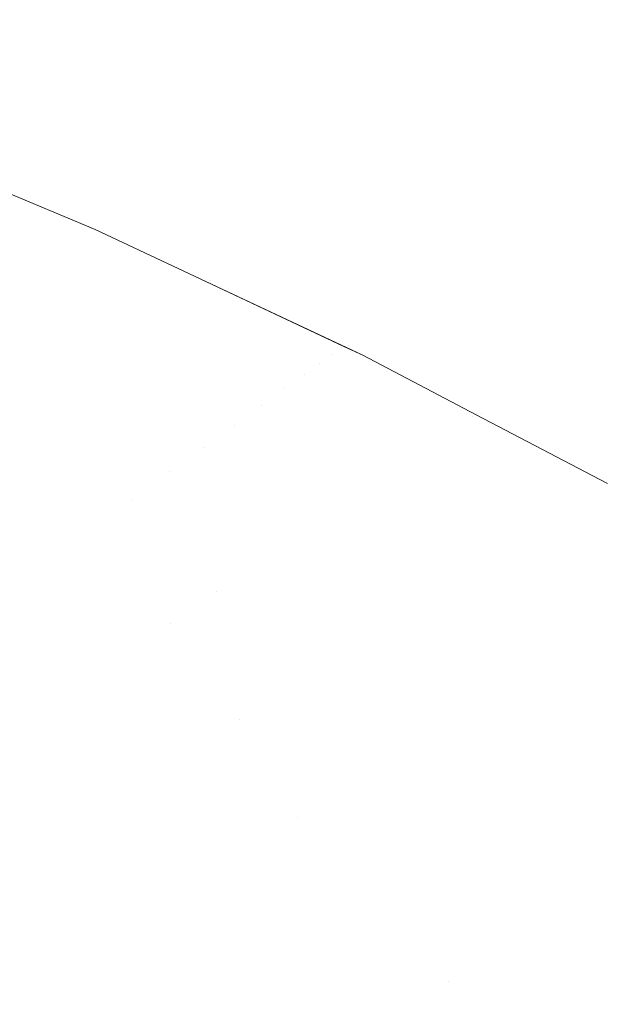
# Model space of a CAD drawing. Header units: centimetres. Extents: x -44.1 to 45.2, y 4.2 to 6.
# Tile 197 of 256: x -14.1659 to -14.1504, y 5.9599 to 5.986. Entities that reach past the tile are written whole.
import ezdxf

# ---------------------------------------------------------------- set-up
doc = ezdxf.new("R2010")
doc.units = ezdxf.units.CM
doc.header["$LTSCALE"] = 2.54
doc.layers.add('Lucido design-1', color=7, linetype='Continuous')

# ---------------------------------------------------------------- blocks, each defined once
blk = doc.blocks.new('Gruppo-4-1')
at = {"color": 7, "linetype": 'Continuous', "lineweight": 9}
for points, invisible_edges in [([(45.04592, 5.985531, -2276.270055), (45.04592, 5.986815, -2276.27217), (-43.918995, 5.986815, -2276.27217), (-43.918995, 5.985531, -2276.270055)], 10), ([(-14.171111, 5.987031, -2276.680697), (-14.168874, 5.987031, -2276.676297), (-14.16488, 5.985551, -2276.677061), (-14.16708, 5.985551, -2276.681387)], 15), ([(-14.162472, 5.985551, -2276.672797), (-14.16488, 5.985551, -2276.677061), (-14.168874, 5.987031, -2276.676297), (-14.166424, 5.987031, -2276.671961)], 15), ([(-14.166424, 5.987031, -2276.671961), (-14.163769, 5.987031, -2276.667694), (-14.159861, 5.985551, -2276.668601), (-14.162472, 5.985551, -2276.672797)], 15), ([(-14.157055, 5.985551, -2276.664477), (-14.159861, 5.985551, -2276.668601), (-14.163769, 5.987031, -2276.667694), (-14.160916, 5.987031, -2276.6635)], 15), ([(-14.160916, 5.987031, -2276.6635), (-14.157872, 5.987031, -2276.659385), (-14.154061, 5.985551, -2276.66043), (-14.157055, 5.985551, -2276.664477)], 15), ([(-14.150888, 5.985551, -2276.656464), (-14.154061, 5.985551, -2276.66043), (-14.157872, 5.987031, -2276.659385), (-14.154645, 5.987031, -2276.655352)], 15), ([(-14.154645, 5.987031, -2276.655352), (-14.151242, 5.987031, -2276.651405), (-14.147542, 5.985551, -2276.652583), (-14.150888, 5.985551, -2276.656464)], 15), ([(-14.144032, 5.985551, -2276.64879), (-14.147542, 5.985551, -2276.652583), (-14.151242, 5.987031, -2276.651405), (-14.147673, 5.987031, -2276.647548)], 15), ([(-43.918995, 5.985531, -2276.270055), (-43.918995, 5.984551, -2276.26844), (45.04592, 5.984551, -2276.26844), (45.04592, 5.985531, -2276.270055)], 10), ([(-14.170832, 5.985551, -2276.690205), (-14.169066, 5.985551, -2276.68577), (-14.165105, 5.984013, -2276.686371), (-14.166842, 5.984013, -2276.690732)], 15), ([(-14.163152, 5.984013, -2276.68206), (-14.165105, 5.984013, -2276.686371), (-14.169066, 5.985551, -2276.68577), (-14.16708, 5.985551, -2276.681387)], 15), ([(-14.16708, 5.985551, -2276.681387), (-14.16488, 5.985551, -2276.677061), (-14.160988, 5.984013, -2276.677805), (-14.163152, 5.984013, -2276.68206)], 15), ([(-14.158619, 5.984013, -2276.673611), (-14.160988, 5.984013, -2276.677805), (-14.16488, 5.985551, -2276.677061), (-14.162472, 5.985551, -2276.672797)], 15), ([(-14.162472, 5.985551, -2276.672797), (-14.159861, 5.985551, -2276.668601), (-14.156052, 5.984013, -2276.669484), (-14.158619, 5.984013, -2276.673611)], 15), ([(-14.153292, 5.984013, -2276.665428), (-14.156052, 5.984013, -2276.669484), (-14.159861, 5.985551, -2276.668601), (-14.157055, 5.985551, -2276.664477)], 15), ([(-14.157055, 5.985551, -2276.664477), (-14.154061, 5.985551, -2276.66043), (-14.150348, 5.984013, -2276.661448), (-14.153292, 5.984013, -2276.665428)], 15), ([(-14.147227, 5.984013, -2276.657548), (-14.150348, 5.984013, -2276.661448), (-14.154061, 5.985551, -2276.66043), (-14.150888, 5.985551, -2276.656464)], 15), ([(-14.150888, 5.985551, -2276.656464), (-14.147542, 5.985551, -2276.652583), (-14.143936, 5.984013, -2276.65373), (-14.147227, 5.984013, -2276.657548)], 15), ([(45.04592, 5.983999, -2276.267613), (45.04592, 5.984551, -2276.26844), (-43.918995, 5.984551, -2276.26844), (-43.918995, 5.983999, -2276.267613)], 10), ([(-43.918995, 5.983999, -2276.267613), (-43.918995, 5.982127, -2276.264812), (45.04592, 5.982127, -2276.264812), (45.04592, 5.983999, -2276.267613)], 10), ([(-14.165718, 5.982418, -2276.699952), (-14.16676, 5.982418, -2276.704357), (-14.170706, 5.984013, -2276.704061), (-14.169646, 5.984013, -2276.699584)], 15), ([(-14.169646, 5.984013, -2276.699584), (-14.168357, 5.984013, -2276.695139), (-14.164449, 5.982418, -2276.69558), (-14.165718, 5.982418, -2276.699952)], 15), ([(-14.162959, 5.982418, -2276.691245), (-14.164449, 5.982418, -2276.69558), (-14.168357, 5.984013, -2276.695139), (-14.166842, 5.984013, -2276.690732)], 15), ([(-14.166842, 5.984013, -2276.690732), (-14.165105, 5.984013, -2276.686371), (-14.161251, 5.982418, -2276.686955), (-14.162959, 5.982418, -2276.691245)], 15), ([(-14.15933, 5.982418, -2276.682714), (-14.161251, 5.982418, -2276.686955), (-14.165105, 5.984013, -2276.686371), (-14.163152, 5.984013, -2276.68206)], 15), ([(-14.163152, 5.984013, -2276.68206), (-14.160988, 5.984013, -2276.677805), (-14.157201, 5.982418, -2276.678529), (-14.15933, 5.982418, -2276.682714)], 15), ([(-14.154871, 5.982418, -2276.674404), (-14.157201, 5.982418, -2276.678529), (-14.160988, 5.984013, -2276.677805), (-14.158619, 5.984013, -2276.673611)], 15), ([(-14.158619, 5.984013, -2276.673611), (-14.156052, 5.984013, -2276.669484), (-14.152345, 5.982418, -2276.670344), (-14.154871, 5.982418, -2276.674404)], 15), ([(-14.149631, 5.982418, -2276.666355), (-14.152345, 5.982418, -2276.670344), (-14.156052, 5.984013, -2276.669484), (-14.153292, 5.984013, -2276.665428)], 15), ([(-14.153292, 5.984013, -2276.665428), (-14.150348, 5.984013, -2276.661448), (-14.146734, 5.982418, -2276.662439), (-14.149631, 5.982418, -2276.666355)], 15), ([(-14.164809, 5.980733, -2276.925294), (-14.168672, 5.982378, -2276.925294), (-14.168642, 5.98238, -2276.92217)], 11), ([(-14.168642, 5.98238, -2276.72217), (-14.168509, 5.982418, -2276.7177), (-14.164646, 5.980772, -2276.717772)], 11), ([(-14.168642, 5.98238, -2276.72217), (-14.163944, 5.980411, -2276.72217), (-14.163944, 5.980411, -2276.92217), (-14.168642, 5.98238, -2276.92217)], 10), ([(-14.164646, 5.980772, -2276.717772), (-14.163944, 5.980411, -2276.72217), (-14.168642, 5.98238, -2276.72217)], 9), ([(-14.168642, 5.98238, -2276.92217), (-14.163944, 5.980411, -2276.92217), (-14.164809, 5.980733, -2276.925294)], 10), ([(-14.164646, 5.980772, -2276.717772), (-14.168509, 5.982418, -2276.7177), (-14.168158, 5.982418, -2276.713237), (-14.164301, 5.980772, -2276.713381)], 15), ([(-14.163727, 5.980772, -2276.709003), (-14.164301, 5.980772, -2276.713381), (-14.168158, 5.982418, -2276.713237), (-14.167575, 5.982418, -2276.708787)], 15), ([(-14.167575, 5.982418, -2276.708787), (-14.16676, 5.982418, -2276.704357), (-14.162926, 5.980772, -2276.704644), (-14.163727, 5.980772, -2276.709003)], 15), ([(-14.1619, 5.980772, -2276.700311), (-14.162926, 5.980772, -2276.704644), (-14.16676, 5.982418, -2276.704357), (-14.165718, 5.982418, -2276.699952)], 15), ([(-14.165718, 5.982418, -2276.699952), (-14.164449, 5.982418, -2276.69558), (-14.160652, 5.980772, -2276.696009), (-14.1619, 5.980772, -2276.700311)], 15), ([(-14.159185, 5.980772, -2276.691744), (-14.160652, 5.980772, -2276.696009), (-14.164449, 5.982418, -2276.69558), (-14.162959, 5.982418, -2276.691245)], 15), ([(-14.162959, 5.982418, -2276.691245), (-14.161251, 5.982418, -2276.686955), (-14.157505, 5.980772, -2276.687523), (-14.159185, 5.980772, -2276.691744)], 15), ([(-14.155615, 5.980772, -2276.683351), (-14.157505, 5.980772, -2276.687523), (-14.161251, 5.982418, -2276.686955), (-14.15933, 5.982418, -2276.682714)], 15), ([(-14.15933, 5.982418, -2276.682714), (-14.157201, 5.982418, -2276.678529), (-14.153521, 5.980772, -2276.679233), (-14.155615, 5.980772, -2276.683351)], 15), ([(-14.151228, 5.980772, -2276.675174), (-14.153521, 5.980772, -2276.679233), (-14.157201, 5.982418, -2276.678529), (-14.154871, 5.982418, -2276.674404)], 15), ([(-14.154871, 5.982418, -2276.674404), (-14.152345, 5.982418, -2276.670344), (-14.148743, 5.980772, -2276.67118), (-14.151228, 5.980772, -2276.675174)], 15), ([(-14.146072, 5.980772, -2276.667255), (-14.148743, 5.980772, -2276.67118), (-14.152345, 5.982418, -2276.670344), (-14.149631, 5.982418, -2276.666355)], 15), ([(45.04592, 5.982127, -2276.264812), (-43.918995, 5.982127, -2276.264812), (-43.918995, 5.979547, -2276.261294), (45.04592, 5.979547, -2276.261294)], 5), ([(-14.165196, 5.980419, -2276.931524), (-14.169044, 5.982058, -2276.931524), (-14.168812, 5.982258, -2276.928414), (-14.164955, 5.980615, -2276.928414)], 15), ([(-14.164955, 5.980615, -2276.928414), (-14.168812, 5.982258, -2276.928414), (-14.168672, 5.982378, -2276.925294), (-14.164809, 5.980733, -2276.925294)], 15), ([(-14.165533, 5.980145, -2276.934621), (-14.169368, 5.981779, -2276.934621), (-14.169044, 5.982058, -2276.931524), (-14.165196, 5.980419, -2276.931524)], 15), ([(-14.165965, 5.979794, -2276.9377), (-14.169783, 5.981421, -2276.9377), (-14.169368, 5.981779, -2276.934621), (-14.165533, 5.980145, -2276.934621)], 15), ([(-14.164955, 5.980615, -2276.928414), (-14.161211, 5.978923, -2276.928414), (-14.161462, 5.978731, -2276.931524), (-14.165196, 5.980419, -2276.931524)], 15), ([(-14.164809, 5.980733, -2276.925294), (-14.161061, 5.979038, -2276.925294), (-14.161211, 5.978923, -2276.928414), (-14.164955, 5.980615, -2276.928414)], 15), ([(-14.161061, 5.979038, -2276.925294), (-14.164809, 5.980733, -2276.925294), (-14.163944, 5.980411, -2276.92217)], 11), ([(-14.164301, 5.980772, -2276.713381), (-14.160558, 5.979077, -2276.713521), (-14.160897, 5.979077, -2276.717842), (-14.164646, 5.980772, -2276.717772)], 15), ([(-14.163944, 5.980411, -2276.72217), (-14.164646, 5.980772, -2276.717772), (-14.160897, 5.979077, -2276.717842)], 11), ([(-14.159993, 5.979077, -2276.709213), (-14.160558, 5.979077, -2276.713521), (-14.164301, 5.980772, -2276.713381), (-14.163727, 5.980772, -2276.709003)], 15), ([(-14.163727, 5.980772, -2276.709003), (-14.162926, 5.980772, -2276.704644), (-14.159204, 5.979077, -2276.704923), (-14.159993, 5.979077, -2276.709213)], 15), ([(-14.158195, 5.979077, -2276.700658), (-14.159204, 5.979077, -2276.704923), (-14.162926, 5.980772, -2276.704644), (-14.1619, 5.980772, -2276.700311)], 15), ([(-14.1619, 5.980772, -2276.700311), (-14.160652, 5.980772, -2276.696009), (-14.156967, 5.979077, -2276.696425), (-14.158195, 5.979077, -2276.700658)], 15), ([(-14.155524, 5.979077, -2276.692228), (-14.156967, 5.979077, -2276.696425), (-14.160652, 5.980772, -2276.696009), (-14.159185, 5.980772, -2276.691744)], 15), ([(-14.159185, 5.980772, -2276.691744), (-14.157505, 5.980772, -2276.687523), (-14.15387, 5.979077, -2276.688074), (-14.155524, 5.979077, -2276.692228)], 15), ([(-14.15201, 5.979077, -2276.683968), (-14.15387, 5.979077, -2276.688074), (-14.157505, 5.980772, -2276.687523), (-14.155615, 5.980772, -2276.683351)], 15), ([(-14.155615, 5.980772, -2276.683351), (-14.153521, 5.980772, -2276.679233), (-14.149949, 5.979077, -2276.679916), (-14.15201, 5.979077, -2276.683968)], 15), ([(-14.147693, 5.979077, -2276.675922), (-14.149949, 5.979077, -2276.679916), (-14.153521, 5.980772, -2276.679233), (-14.151228, 5.980772, -2276.675174)], 15), ([(-14.151228, 5.980772, -2276.675174), (-14.148743, 5.980772, -2276.67118), (-14.145247, 5.979077, -2276.671991), (-14.147693, 5.979077, -2276.675922)], 15), ([(-14.165196, 5.980419, -2276.931524), (-14.161462, 5.978731, -2276.931524), (-14.161812, 5.978463, -2276.934621), (-14.165533, 5.980145, -2276.934621)], 15), ([(-14.157381, 5.977326, -2276.92217), (-14.163944, 5.980411, -2276.72217), (-14.161028, 5.97904, -2276.72217)], 9), ([(-14.157381, 5.977326, -2276.92217), (-14.161028, 5.97904, -2276.92217), (-14.163944, 5.980411, -2276.92217), (-14.163944, 5.980411, -2276.72217)], 12), ([(-14.160897, 5.979077, -2276.717842), (-14.161028, 5.97904, -2276.72217), (-14.163944, 5.980411, -2276.72217)], 9), ([(-14.163944, 5.980411, -2276.92217), (-14.161028, 5.97904, -2276.92217), (-14.161061, 5.979038, -2276.925294)], 10), ([(-14.165533, 5.980145, -2276.934621), (-14.161812, 5.978463, -2276.934621), (-14.16226, 5.97812, -2276.9377), (-14.165965, 5.979794, -2276.9377)], 15), ([(-14.165965, 5.979794, -2276.9377), (-14.16226, 5.97812, -2276.9377), (-14.162805, 5.977702, -2276.940757), (-14.166491, 5.979368, -2276.940757)], 15), ([(45.04592, 5.979547, -2276.261294), (-43.918995, 5.979547, -2276.261294), (-43.918995, 5.976816, -2276.257891), (45.04592, 5.976816, -2276.257891)], 5), ([(-14.166491, 5.979368, -2276.940757), (-14.162805, 5.977702, -2276.940757), (-14.163446, 5.977212, -2276.943786), (-14.167108, 5.978867, -2276.943786)], 15), ([(-14.157584, 5.977186, -2276.928414), (-14.161211, 5.978923, -2276.928414), (-14.161061, 5.979038, -2276.925294), (-14.157428, 5.977299, -2276.925294)], 15), ([(-14.157428, 5.977299, -2276.925294), (-14.161061, 5.979038, -2276.925294), (-14.161028, 5.97904, -2276.92217)], 11), ([(-14.161028, 5.97904, -2276.72217), (-14.160897, 5.979077, -2276.717842), (-14.157264, 5.977336, -2276.71791)], 11), ([(-14.161028, 5.97904, -2276.72217), (-14.156878, 5.97709, -2276.72217), (-14.156878, 5.97709, -2276.92217), (-14.157381, 5.977326, -2276.92217)], 10), ([(-14.157264, 5.977336, -2276.71791), (-14.156878, 5.97709, -2276.72217), (-14.161028, 5.97904, -2276.72217)], 9), ([(-14.161028, 5.97904, -2276.92217), (-14.157381, 5.977326, -2276.92217), (-14.157428, 5.977299, -2276.925294)], 10), ([(-14.160897, 5.979077, -2276.717842), (-14.160558, 5.979077, -2276.713521), (-14.15693, 5.977336, -2276.713657), (-14.157264, 5.977336, -2276.71791)], 15), ([(-14.156374, 5.977336, -2276.709416), (-14.15693, 5.977336, -2276.713657), (-14.160558, 5.979077, -2276.713521), (-14.159993, 5.979077, -2276.709213)], 15), ([(-14.159993, 5.979077, -2276.709213), (-14.159204, 5.979077, -2276.704923), (-14.155598, 5.977336, -2276.705193), (-14.156374, 5.977336, -2276.709416)], 15), ([(-14.154604, 5.977336, -2276.700995), (-14.155598, 5.977336, -2276.705193), (-14.159204, 5.979077, -2276.704923), (-14.158195, 5.979077, -2276.700658)], 15), ([(-14.158195, 5.979077, -2276.700658), (-14.156967, 5.979077, -2276.696425), (-14.153395, 5.977336, -2276.696828), (-14.154604, 5.977336, -2276.700995)], 15), ([(-14.151975, 5.977336, -2276.692697), (-14.153395, 5.977336, -2276.696828), (-14.156967, 5.979077, -2276.696425), (-14.155524, 5.979077, -2276.692228)], 15), ([(-14.155524, 5.979077, -2276.692228), (-14.15387, 5.979077, -2276.688074), (-14.150347, 5.977336, -2276.688608), (-14.151975, 5.977336, -2276.692697)], 15), ([(-14.148516, 5.977336, -2276.684566), (-14.150347, 5.977336, -2276.688608), (-14.15387, 5.979077, -2276.688074), (-14.15201, 5.979077, -2276.683968)], 15), ([(-14.15201, 5.979077, -2276.683968), (-14.149949, 5.979077, -2276.679916), (-14.146488, 5.977336, -2276.680577), (-14.148516, 5.977336, -2276.684566)], 15), ([(-14.167108, 5.978867, -2276.943786), (-14.163446, 5.977212, -2276.943786), (-14.16418, 5.97665, -2276.946785), (-14.167815, 5.978293, -2276.946785)], 15), ([(-14.157701, 5.977101, -2276.929971), (-14.157844, 5.976998, -2276.931524), (-14.161462, 5.978731, -2276.931524), (-14.161211, 5.978923, -2276.928414)], 15), ([(-14.161211, 5.978923, -2276.928414), (-14.157584, 5.977186, -2276.928414), (-14.157701, 5.977101, -2276.929971)], 11), ([(-14.158012, 5.976876, -2276.933075), (-14.158206, 5.976736, -2276.934621), (-14.161812, 5.978463, -2276.934621), (-14.161462, 5.978731, -2276.931524)], 15), ([(-14.161462, 5.978731, -2276.931524), (-14.157844, 5.976998, -2276.931524), (-14.158012, 5.976876, -2276.933075)], 11), ([(-14.167815, 5.978293, -2276.946785), (-14.16418, 5.97665, -2276.946785), (-14.165006, 5.976018, -2276.94975), (-14.168611, 5.977647, -2276.94975)], 15), ([(-14.158425, 5.976577, -2276.936163), (-14.15867, 5.976401, -2276.9377), (-14.16226, 5.97812, -2276.9377), (-14.161812, 5.978463, -2276.934621)], 15), ([(-14.161812, 5.978463, -2276.934621), (-14.158206, 5.976736, -2276.934621), (-14.158425, 5.976577, -2276.936163)], 11), ([(-14.15894, 5.976206, -2276.939231), (-14.159234, 5.975992, -2276.940757), (-14.162805, 5.977702, -2276.940757), (-14.16226, 5.97812, -2276.9377)], 15), ([(-14.16226, 5.97812, -2276.9377), (-14.15867, 5.976401, -2276.9377), (-14.15894, 5.976206, -2276.939231)], 11), ([(-14.159554, 5.975762, -2276.942275), (-14.159897, 5.975513, -2276.943786), (-14.163446, 5.977212, -2276.943786), (-14.162805, 5.977702, -2276.940757)], 15), ([(-14.162805, 5.977702, -2276.940757), (-14.159234, 5.975992, -2276.940757), (-14.159554, 5.975762, -2276.942275)], 11), ([(-14.168611, 5.977647, -2276.94975), (-14.165006, 5.976018, -2276.94975), (-14.165921, 5.975318, -2276.952675), (-14.169492, 5.976932, -2276.952675)], 15), ([(-14.160265, 5.975247, -2276.94529), (-14.160657, 5.974963, -2276.946785), (-14.16418, 5.97665, -2276.946785), (-14.163446, 5.977212, -2276.943786)], 15), ([(-14.163446, 5.977212, -2276.943786), (-14.159897, 5.975513, -2276.943786), (-14.160265, 5.975247, -2276.94529)], 11), ([(-14.157701, 5.977101, -2276.929971), (-14.157584, 5.977186, -2276.928414), (-14.154074, 5.975407, -2276.928414), (-14.154194, 5.975325, -2276.929971)], 15), ([(-14.15398, 5.975472, -2276.926855), (-14.154074, 5.975407, -2276.928414), (-14.157584, 5.977186, -2276.928414), (-14.157428, 5.977299, -2276.925294)], 15), ([(-14.157428, 5.977299, -2276.925294), (-14.157381, 5.977326, -2276.92217), (-14.156878, 5.97709, -2276.92217)], 9), ([(-14.157428, 5.977299, -2276.925294), (-14.153912, 5.975518, -2276.925294), (-14.15398, 5.975472, -2276.926855)], 11), ([(-14.153872, 5.975545, -2276.923732), (-14.157428, 5.977299, -2276.925294), (-14.156878, 5.97709, -2276.92217)], 11), ([(-14.153872, 5.975545, -2276.923732), (-14.153912, 5.975518, -2276.925294), (-14.157428, 5.977299, -2276.925294)], 11), ([(-14.157264, 5.977336, -2276.71791), (-14.15693, 5.977336, -2276.713657), (-14.15342, 5.975554, -2276.713788), (-14.153749, 5.975554, -2276.717976)], 15), ([(-14.156878, 5.97709, -2276.72217), (-14.157264, 5.977336, -2276.71791), (-14.153749, 5.975554, -2276.717976)], 11), ([(-14.152872, 5.975554, -2276.709612), (-14.15342, 5.975554, -2276.713788), (-14.15693, 5.977336, -2276.713657), (-14.156374, 5.977336, -2276.709416)], 15), ([(-14.156374, 5.977336, -2276.709416), (-14.155598, 5.977336, -2276.705193), (-14.152108, 5.975554, -2276.705454), (-14.152872, 5.975554, -2276.709612)], 15), ([(-14.15113, 5.975554, -2276.701321), (-14.152108, 5.975554, -2276.705454), (-14.155598, 5.977336, -2276.705193), (-14.154604, 5.977336, -2276.700995)], 15), ([(-14.154604, 5.977336, -2276.700995), (-14.153395, 5.977336, -2276.696828), (-14.149939, 5.975554, -2276.697218), (-14.15113, 5.975554, -2276.701321)], 15), ([(-14.148541, 5.975554, -2276.693151), (-14.149939, 5.975554, -2276.697218), (-14.153395, 5.977336, -2276.696828), (-14.151975, 5.977336, -2276.692697)], 15), ([(-14.151975, 5.977336, -2276.692697), (-14.150347, 5.977336, -2276.688608), (-14.146938, 5.975554, -2276.689125), (-14.148541, 5.975554, -2276.693151)], 15), ([(-14.169492, 5.976932, -2276.952675), (-14.165921, 5.975318, -2276.952675), (-14.166922, 5.974551, -2276.955559), (-14.170457, 5.976149, -2276.955559)], 15), ([(-14.158012, 5.976876, -2276.933075), (-14.157844, 5.976998, -2276.931524), (-14.154342, 5.975224, -2276.931524), (-14.154516, 5.975105, -2276.933075)], 15), ([(-14.154194, 5.975325, -2276.929971), (-14.154342, 5.975224, -2276.931524), (-14.157844, 5.976998, -2276.931524), (-14.157701, 5.977101, -2276.929971)], 15), ([(-14.153876, 5.97552, -2276.92217), (-14.156878, 5.97709, -2276.92217), (-14.156878, 5.97709, -2276.72217), (-14.153876, 5.97552, -2276.72217)], 10), ([(-14.153749, 5.975554, -2276.717976), (-14.153876, 5.97552, -2276.72217), (-14.156878, 5.97709, -2276.72217)], 9), ([(-14.156878, 5.97709, -2276.92217), (-14.153876, 5.97552, -2276.92217), (-14.153872, 5.975545, -2276.923732)], 10), ([(45.04592, 5.976816, -2276.257891), (-43.918995, 5.976816, -2276.257891), (-43.918995, 5.97394, -2276.254611), (45.04592, 5.97394, -2276.254611)], 5), ([(-14.158425, 5.976577, -2276.936163), (-14.158206, 5.976736, -2276.934621), (-14.154716, 5.974968, -2276.934621), (-14.154942, 5.974813, -2276.936163)], 15), ([(-14.154516, 5.975105, -2276.933075), (-14.154716, 5.974968, -2276.934621), (-14.158206, 5.976736, -2276.934621), (-14.158012, 5.976876, -2276.933075)], 15), ([(-14.161073, 5.974663, -2276.948272), (-14.161512, 5.974345, -2276.94975), (-14.165006, 5.976018, -2276.94975), (-14.16418, 5.97665, -2276.946785)], 15), ([(-14.16418, 5.97665, -2276.946785), (-14.160657, 5.974963, -2276.946785), (-14.161073, 5.974663, -2276.948272)], 11), ([(-14.15894, 5.976206, -2276.939231), (-14.15867, 5.976401, -2276.9377), (-14.155195, 5.97464, -2276.9377), (-14.155474, 5.97445, -2276.939231)], 15), ([(-14.154942, 5.974813, -2276.936163), (-14.155195, 5.97464, -2276.9377), (-14.15867, 5.976401, -2276.9377), (-14.158425, 5.976577, -2276.936163)], 15), ([(-14.155474, 5.97445, -2276.939231), (-14.155778, 5.974242, -2276.940757), (-14.159234, 5.975992, -2276.940757), (-14.15894, 5.976206, -2276.939231)], 15), ([(-14.161974, 5.974011, -2276.951217), (-14.162459, 5.97366, -2276.952675), (-14.165921, 5.975318, -2276.952675), (-14.165006, 5.976018, -2276.94975)], 15), ([(-14.165006, 5.976018, -2276.94975), (-14.161512, 5.974345, -2276.94975), (-14.161974, 5.974011, -2276.951217)], 11), ([(-14.159554, 5.975762, -2276.942275), (-14.159234, 5.975992, -2276.940757), (-14.155778, 5.974242, -2276.940757), (-14.156108, 5.974016, -2276.942275)], 15), ([(-14.156108, 5.974016, -2276.942275), (-14.156463, 5.973773, -2276.943786), (-14.159897, 5.975513, -2276.943786), (-14.159554, 5.975762, -2276.942275)], 15), ([(-14.160265, 5.975247, -2276.94529), (-14.159897, 5.975513, -2276.943786), (-14.156463, 5.973773, -2276.943786), (-14.156843, 5.973513, -2276.94529)], 15), ([(-14.154194, 5.975325, -2276.929971), (-14.154074, 5.975407, -2276.928414), (-14.150681, 5.973591, -2276.928414), (-14.150805, 5.973511, -2276.929971)], 15), ([(-14.150584, 5.973654, -2276.926855), (-14.150681, 5.973591, -2276.928414), (-14.154074, 5.975407, -2276.928414), (-14.15398, 5.975472, -2276.926855)], 15), ([(-14.15398, 5.975472, -2276.926855), (-14.153912, 5.975518, -2276.925294), (-14.150515, 5.973699, -2276.925294), (-14.150584, 5.973654, -2276.926855)], 15), ([(-14.150473, 5.973726, -2276.923732), (-14.150515, 5.973699, -2276.925294), (-14.153912, 5.975518, -2276.925294), (-14.153872, 5.975545, -2276.923732)], 15), ([(-14.150409, 5.973707, -2276.72217), (-14.153876, 5.97552, -2276.72217), (-14.153749, 5.975554, -2276.717976)], 10), ([(-14.150473, 5.973726, -2276.923732), (-14.153872, 5.975545, -2276.923732), (-14.153876, 5.97552, -2276.92217)], 11), ([(-14.153876, 5.97552, -2276.72217), (-14.150409, 5.973707, -2276.72217), (-14.150409, 5.973707, -2276.92217), (-14.153876, 5.97552, -2276.92217)], 10), ([(-14.153876, 5.97552, -2276.92217), (-14.150409, 5.973707, -2276.92217), (-14.150473, 5.973726, -2276.923732)], 10), ([(-14.153749, 5.975554, -2276.717976), (-14.150351, 5.973735, -2276.718039), (-14.150409, 5.973707, -2276.72217)], 11), ([(-14.153749, 5.975554, -2276.717976), (-14.15342, 5.975554, -2276.713788), (-14.150027, 5.973735, -2276.713914), (-14.150351, 5.973735, -2276.718039)], 15), ([(-14.149488, 5.973735, -2276.709802), (-14.150027, 5.973735, -2276.713914), (-14.15342, 5.975554, -2276.713788), (-14.152872, 5.975554, -2276.709612)], 15), ([(-14.152872, 5.975554, -2276.709612), (-14.152108, 5.975554, -2276.705454), (-14.148736, 5.973735, -2276.705707), (-14.149488, 5.973735, -2276.709802)], 15), ([(-14.147772, 5.973735, -2276.701636), (-14.148736, 5.973735, -2276.705707), (-14.152108, 5.975554, -2276.705454), (-14.15113, 5.975554, -2276.701321)], 15), ([(-14.15113, 5.975554, -2276.701321), (-14.149939, 5.975554, -2276.697218), (-14.146599, 5.973735, -2276.697595), (-14.147772, 5.973735, -2276.701636)], 15), ([(-14.162967, 5.973293, -2276.954122), (-14.163496, 5.97291, -2276.955559), (-14.166922, 5.974551, -2276.955559), (-14.165921, 5.975318, -2276.952675)], 15), ([(-14.165921, 5.975318, -2276.952675), (-14.162459, 5.97366, -2276.952675), (-14.162967, 5.973293, -2276.954122)], 11), ([(-14.156843, 5.973513, -2276.94529), (-14.157248, 5.973236, -2276.946785), (-14.160657, 5.974963, -2276.946785), (-14.160265, 5.975247, -2276.94529)], 15), ([(-14.151137, 5.973296, -2276.933075), (-14.151343, 5.973162, -2276.934621), (-14.154716, 5.974968, -2276.934621), (-14.154516, 5.975105, -2276.933075)], 15), ([(-14.154516, 5.975105, -2276.933075), (-14.154342, 5.975224, -2276.931524), (-14.150957, 5.973412, -2276.931524), (-14.151137, 5.973296, -2276.933075)], 15), ([(-14.150805, 5.973511, -2276.929971), (-14.150957, 5.973412, -2276.931524), (-14.154342, 5.975224, -2276.931524), (-14.154194, 5.975325, -2276.929971)], 15), ([(-14.161073, 5.974663, -2276.948272), (-14.160657, 5.974963, -2276.946785), (-14.157248, 5.973236, -2276.946785), (-14.157678, 5.972943, -2276.948272)], 15), ([(-14.154942, 5.974813, -2276.936163), (-14.154716, 5.974968, -2276.934621), (-14.151343, 5.973162, -2276.934621), (-14.151577, 5.973011, -2276.936163)], 15), ([(-14.157678, 5.972943, -2276.948272), (-14.158131, 5.972632, -2276.94975), (-14.161512, 5.974345, -2276.94975), (-14.161073, 5.974663, -2276.948272)], 15), ([(-14.155474, 5.97445, -2276.939231), (-14.155195, 5.97464, -2276.9377), (-14.151837, 5.972843, -2276.9377), (-14.152125, 5.972657, -2276.939231)], 15), ([(-14.151577, 5.973011, -2276.936163), (-14.151837, 5.972843, -2276.9377), (-14.155195, 5.97464, -2276.9377), (-14.154942, 5.974813, -2276.936163)], 15), ([(-14.16462, 5.972098, -2276.958396), (-14.168008, 5.97372, -2276.958396), (-14.166922, 5.974551, -2276.955559), (-14.163496, 5.97291, -2276.955559)], 15), ([(-14.161974, 5.974011, -2276.951217), (-14.161512, 5.974345, -2276.94975), (-14.158131, 5.972632, -2276.94975), (-14.158609, 5.972306, -2276.951217)], 15), ([(-14.152125, 5.972657, -2276.939231), (-14.152438, 5.972453, -2276.940757), (-14.155778, 5.974242, -2276.940757), (-14.155474, 5.97445, -2276.939231)], 15), ([(-14.156108, 5.974016, -2276.942275), (-14.155778, 5.974242, -2276.940757), (-14.152438, 5.972453, -2276.940757), (-14.152778, 5.972233, -2276.942275)], 15), ([(45.04592, 5.97394, -2276.254611), (-43.918995, 5.97394, -2276.254611), (-43.918995, 5.970923, -2276.251459), (45.04592, 5.970923, -2276.251459)], 5), ([(-14.158609, 5.972306, -2276.951217), (-14.15911, 5.971963, -2276.952675), (-14.162459, 5.97366, -2276.952675), (-14.161974, 5.974011, -2276.951217)], 15), ([(-14.152778, 5.972233, -2276.942275), (-14.153144, 5.971996, -2276.943786), (-14.156463, 5.973773, -2276.943786), (-14.156108, 5.974016, -2276.942275)], 15), ([(-14.165828, 5.971224, -2276.961185), (-14.169174, 5.972827, -2276.961185), (-14.168008, 5.97372, -2276.958396), (-14.16462, 5.972098, -2276.958396)], 15), ([(-14.162967, 5.973293, -2276.954122), (-14.162459, 5.97366, -2276.952675), (-14.15911, 5.971963, -2276.952675), (-14.159634, 5.971605, -2276.954122)], 15), ([(-14.156843, 5.973513, -2276.94529), (-14.156463, 5.973773, -2276.943786), (-14.153144, 5.971996, -2276.943786), (-14.153536, 5.971743, -2276.94529)], 15), ([(-14.150805, 5.973511, -2276.929971), (-14.150681, 5.973591, -2276.928414), (-14.147407, 5.97174, -2276.928414), (-14.147535, 5.971662, -2276.929971)], 15), ([(-14.147307, 5.971801, -2276.926855), (-14.147407, 5.97174, -2276.928414), (-14.150681, 5.973591, -2276.928414), (-14.150584, 5.973654, -2276.926855)], 15), ([(-14.150584, 5.973654, -2276.926855), (-14.150515, 5.973699, -2276.925294), (-14.147236, 5.971845, -2276.925294), (-14.147307, 5.971801, -2276.926855)], 15), ([(-14.147193, 5.971871, -2276.923732), (-14.147236, 5.971845, -2276.925294), (-14.150515, 5.973699, -2276.925294), (-14.150473, 5.973726, -2276.923732)], 15), ([(-14.147193, 5.971871, -2276.923732), (-14.150473, 5.973726, -2276.923732), (-14.150409, 5.973707, -2276.92217)], 11), ([(-14.159634, 5.971605, -2276.954122), (-14.160181, 5.971231, -2276.955559), (-14.163496, 5.97291, -2276.955559), (-14.162967, 5.973293, -2276.954122)], 15), ([(-14.153536, 5.971743, -2276.94529), (-14.153954, 5.971472, -2276.946785), (-14.157248, 5.973236, -2276.946785), (-14.156843, 5.973513, -2276.94529)], 15), ([(-14.147876, 5.971453, -2276.933075), (-14.148088, 5.971322, -2276.934621), (-14.151343, 5.973162, -2276.934621), (-14.151137, 5.973296, -2276.933075)], 15), ([(-14.151137, 5.973296, -2276.933075), (-14.150957, 5.973412, -2276.931524), (-14.147691, 5.971566, -2276.931524), (-14.147876, 5.971453, -2276.933075)], 15), ([(-14.147535, 5.971662, -2276.929971), (-14.147691, 5.971566, -2276.931524), (-14.150957, 5.973412, -2276.931524), (-14.150805, 5.973511, -2276.929971)], 15), ([(-14.157678, 5.972943, -2276.948272), (-14.157248, 5.973236, -2276.946785), (-14.153954, 5.971472, -2276.946785), (-14.154396, 5.971186, -2276.948272)], 15), ([(-14.151577, 5.973011, -2276.936163), (-14.151343, 5.973162, -2276.934621), (-14.148088, 5.971322, -2276.934621), (-14.148329, 5.971175, -2276.936163)], 15), ([(-14.167116, 5.970292, -2276.963922), (-14.170419, 5.971874, -2276.963922), (-14.169174, 5.972827, -2276.961185), (-14.165828, 5.971224, -2276.961185)], 15), ([(-14.16075, 5.970841, -2276.956983), (-14.161341, 5.970437, -2276.958396), (-14.16462, 5.972098, -2276.958396), (-14.163496, 5.97291, -2276.955559)], 15), ([(-14.163496, 5.97291, -2276.955559), (-14.160181, 5.971231, -2276.955559), (-14.16075, 5.970841, -2276.956983)], 11), ([(-14.154396, 5.971186, -2276.948272), (-14.154864, 5.970883, -2276.94975), (-14.158131, 5.972632, -2276.94975), (-14.157678, 5.972943, -2276.948272)], 15), ([(-14.152125, 5.972657, -2276.939231), (-14.151837, 5.972843, -2276.9377), (-14.148597, 5.971011, -2276.9377), (-14.148892, 5.970829, -2276.939231)], 15), ([(-14.148329, 5.971175, -2276.936163), (-14.148597, 5.971011, -2276.9377), (-14.151837, 5.972843, -2276.9377), (-14.151577, 5.973011, -2276.936163)], 15), ([(-14.158609, 5.972306, -2276.951217), (-14.158131, 5.972632, -2276.94975), (-14.154864, 5.970883, -2276.94975), (-14.155356, 5.970564, -2276.951217)], 15), ([(-14.148892, 5.970829, -2276.939231), (-14.149215, 5.970631, -2276.940757), (-14.152438, 5.972453, -2276.940757), (-14.152125, 5.972657, -2276.939231)], 15), ([(-14.155356, 5.970564, -2276.951217), (-14.155872, 5.97023, -2276.952675), (-14.15911, 5.971963, -2276.952675), (-14.158609, 5.972306, -2276.951217)], 15), ([(-14.152778, 5.972233, -2276.942275), (-14.152438, 5.972453, -2276.940757), (-14.149215, 5.970631, -2276.940757), (-14.149565, 5.970417, -2276.942275)], 15), ([(-14.161955, 5.970018, -2276.959797), (-14.162589, 5.969584, -2276.961185), (-14.165828, 5.971224, -2276.961185), (-14.16462, 5.972098, -2276.958396)], 15), ([(-14.16462, 5.972098, -2276.958396), (-14.161341, 5.970437, -2276.958396), (-14.161955, 5.970018, -2276.959797)], 11), ([(-14.153536, 5.971743, -2276.94529), (-14.153144, 5.971996, -2276.943786), (-14.149942, 5.970186, -2276.943786), (-14.150345, 5.969938, -2276.94529)], 15), ([(-14.149565, 5.970417, -2276.942275), (-14.149942, 5.970186, -2276.943786), (-14.153144, 5.971996, -2276.943786), (-14.152778, 5.972233, -2276.942275)], 15), ([(-14.159634, 5.971605, -2276.954122), (-14.15911, 5.971963, -2276.952675), (-14.155872, 5.97023, -2276.952675), (-14.156413, 5.96988, -2276.954122)], 15), ([(-14.150345, 5.969938, -2276.94529), (-14.150774, 5.969675, -2276.946785), (-14.153954, 5.971472, -2276.946785), (-14.153536, 5.971743, -2276.94529)], 15), ([(-14.156413, 5.96988, -2276.954122), (-14.156977, 5.969515, -2276.955559), (-14.160181, 5.971231, -2276.955559), (-14.159634, 5.971605, -2276.954122)], 15), ([(-14.154396, 5.971186, -2276.948272), (-14.153954, 5.971472, -2276.946785), (-14.150774, 5.969675, -2276.946785), (-14.15123, 5.969396, -2276.948272)], 15), ([(-14.165828, 5.971224, -2276.961185), (-14.162589, 5.969584, -2276.961185), (-14.16392, 5.968673, -2276.963922), (-14.167116, 5.970292, -2276.963922)], 15), ([(-14.16075, 5.970841, -2276.956983), (-14.160181, 5.971231, -2276.955559), (-14.156977, 5.969515, -2276.955559), (-14.157563, 5.969135, -2276.956983)], 15), ([(-14.15123, 5.969396, -2276.948272), (-14.151711, 5.969101, -2276.94975), (-14.154864, 5.970883, -2276.94975), (-14.154396, 5.971186, -2276.948272)], 15), ([(45.04592, 5.970923, -2276.251459), (-43.918995, 5.970923, -2276.251459), (-43.918995, 5.967771, -2276.248442), (45.04592, 5.967771, -2276.248442)], 5), ([(-14.157563, 5.969135, -2276.956983), (-14.158173, 5.968741, -2276.958396), (-14.161341, 5.970437, -2276.958396), (-14.16075, 5.970841, -2276.956983)], 15), ([(-14.155356, 5.970564, -2276.951217), (-14.154864, 5.970883, -2276.94975), (-14.151711, 5.969101, -2276.94975), (-14.152217, 5.96879, -2276.951217)], 15), ([(-14.161955, 5.970018, -2276.959797), (-14.161341, 5.970437, -2276.958396), (-14.158173, 5.968741, -2276.958396), (-14.158805, 5.968331, -2276.959797)], 15), ([(-14.152217, 5.96879, -2276.951217), (-14.152748, 5.968464, -2276.952675), (-14.155872, 5.97023, -2276.952675), (-14.155356, 5.970564, -2276.951217)], 15), ([(-14.167116, 5.970292, -2276.963922), (-14.16392, 5.968673, -2276.963922), (-14.165331, 5.967708, -2276.966604), (-14.168482, 5.969304, -2276.966604)], 15), ([(-14.156413, 5.96988, -2276.954122), (-14.155872, 5.97023, -2276.952675), (-14.152748, 5.968464, -2276.952675), (-14.153304, 5.968123, -2276.954122)], 15), ([(-14.158805, 5.968331, -2276.959797), (-14.159459, 5.967908, -2276.961185), (-14.162589, 5.969584, -2276.961185), (-14.161955, 5.970018, -2276.959797)], 15), ([(-14.147269, 5.968104, -2276.94529), (-14.14771, 5.967847, -2276.946785), (-14.150774, 5.969675, -2276.946785), (-14.150345, 5.969938, -2276.94529)], 15), ([(-14.153304, 5.968123, -2276.954122), (-14.153884, 5.967767, -2276.955559), (-14.156977, 5.969515, -2276.955559), (-14.156413, 5.96988, -2276.954122)], 15), ([(-14.15123, 5.969396, -2276.948272), (-14.150774, 5.969675, -2276.946785), (-14.14771, 5.967847, -2276.946785), (-14.148178, 5.967575, -2276.948272)], 15), ([(-14.160135, 5.967471, -2276.96256), (-14.160832, 5.96702, -2276.963922), (-14.16392, 5.968673, -2276.963922), (-14.162589, 5.969584, -2276.961185)], 15), ([(-14.162589, 5.969584, -2276.961185), (-14.159459, 5.967908, -2276.961185), (-14.160135, 5.967471, -2276.96256)], 11), ([(-14.157563, 5.969135, -2276.956983), (-14.156977, 5.969515, -2276.955559), (-14.153884, 5.967767, -2276.955559), (-14.154488, 5.967397, -2276.956983)], 15), ([(-14.148178, 5.967575, -2276.948272), (-14.148672, 5.967288, -2276.94975), (-14.151711, 5.969101, -2276.94975), (-14.15123, 5.969396, -2276.948272)], 15), ([(-14.168482, 5.969304, -2276.966604), (-14.165331, 5.967708, -2276.966604), (-14.166819, 5.966691, -2276.969229), (-14.169923, 5.968263, -2276.969229)], 15), ([(-14.154488, 5.967397, -2276.956983), (-14.155116, 5.967012, -2276.958396), (-14.158173, 5.968741, -2276.958396), (-14.157563, 5.969135, -2276.956983)], 15), ([(-14.152217, 5.96879, -2276.951217), (-14.151711, 5.969101, -2276.94975), (-14.148672, 5.967288, -2276.94975), (-14.149192, 5.966986, -2276.951217)], 15), ([(-14.162286, 5.966078, -2276.966604), (-14.165331, 5.967708, -2276.966604), (-14.16392, 5.968673, -2276.963922), (-14.160832, 5.96702, -2276.963922)], 15), ([(-14.158805, 5.968331, -2276.959797), (-14.158173, 5.968741, -2276.958396), (-14.155116, 5.967012, -2276.958396), (-14.155766, 5.966613, -2276.959797)], 15), ([(-14.149192, 5.966986, -2276.951217), (-14.149738, 5.966668, -2276.952675), (-14.152748, 5.968464, -2276.952675), (-14.152217, 5.96879, -2276.951217)], 15), ([(-14.153304, 5.968123, -2276.954122), (-14.152748, 5.968464, -2276.952675), (-14.149738, 5.966668, -2276.952675), (-14.150309, 5.966336, -2276.954122)], 15), ([(-14.155766, 5.966613, -2276.959797), (-14.156439, 5.9662, -2276.961185), (-14.159459, 5.967908, -2276.961185), (-14.158805, 5.968331, -2276.959797)], 15), ([(-14.150309, 5.966336, -2276.954122), (-14.150905, 5.96599, -2276.955559), (-14.153884, 5.967767, -2276.955559), (-14.153304, 5.968123, -2276.954122)], 15), ([(-14.160135, 5.967471, -2276.96256), (-14.159459, 5.967908, -2276.961185), (-14.156439, 5.9662, -2276.961185), (-14.157134, 5.965774, -2276.96256)], 15), ([(45.04592, 5.967771, -2276.248442), (-43.918995, 5.967771, -2276.248442), (-43.918995, 5.964491, -2276.245566), (45.04592, 5.964491, -2276.245566)], 5), ([(-14.16382, 5.965085, -2276.969229), (-14.166819, 5.966691, -2276.969229), (-14.165331, 5.967708, -2276.966604), (-14.162286, 5.966078, -2276.966604)], 15), ([(-14.154488, 5.967397, -2276.956983), (-14.153884, 5.967767, -2276.955559), (-14.150905, 5.96599, -2276.955559), (-14.151525, 5.965629, -2276.956983)], 15), ([(-14.157134, 5.965774, -2276.96256), (-14.157851, 5.965334, -2276.963922), (-14.160832, 5.96702, -2276.963922), (-14.160135, 5.967471, -2276.96256)], 15), ([(-14.151525, 5.965629, -2276.956983), (-14.152169, 5.965254, -2276.958396), (-14.155116, 5.967012, -2276.958396), (-14.154488, 5.967397, -2276.956983)], 15), ([(-14.158589, 5.964882, -2276.96527), (-14.159348, 5.964416, -2276.966604), (-14.162286, 5.966078, -2276.966604), (-14.160832, 5.96702, -2276.963922)], 15), ([(-14.160832, 5.96702, -2276.963922), (-14.157851, 5.965334, -2276.963922), (-14.158589, 5.964882, -2276.96527)], 11), ([(-14.155766, 5.966613, -2276.959797), (-14.155116, 5.967012, -2276.958396), (-14.152169, 5.965254, -2276.958396), (-14.152837, 5.964866, -2276.959797)], 15), ([(-14.165429, 5.964043, -2276.971794), (-14.16838, 5.965623, -2276.971794), (-14.166819, 5.966691, -2276.969229), (-14.16382, 5.965085, -2276.969229)], 15), ([(-14.152837, 5.964866, -2276.959797), (-14.153528, 5.964464, -2276.961185), (-14.156439, 5.9662, -2276.961185), (-14.155766, 5.966613, -2276.959797)], 15), ([(-14.147426, 5.964523, -2276.954122), (-14.148037, 5.964186, -2276.955559), (-14.150905, 5.96599, -2276.955559), (-14.150309, 5.966336, -2276.954122)], 15), ([(-14.162286, 5.966078, -2276.966604), (-14.159348, 5.964416, -2276.966604), (-14.160926, 5.963449, -2276.969229), (-14.16382, 5.965085, -2276.969229)], 15), ([(-14.157134, 5.965774, -2276.96256), (-14.156439, 5.9662, -2276.961185), (-14.153528, 5.964464, -2276.961185), (-14.154242, 5.964049, -2276.96256)], 15), ([(-14.154242, 5.964049, -2276.96256), (-14.154978, 5.963621, -2276.963922), (-14.157851, 5.965334, -2276.963922), (-14.157134, 5.965774, -2276.96256)], 15), ([(-14.151525, 5.965629, -2276.956983), (-14.150905, 5.96599, -2276.955559), (-14.148037, 5.964186, -2276.955559), (-14.148673, 5.963835, -2276.956983)], 15), ([(-14.167109, 5.962956, -2276.974297), (-14.170009, 5.964509, -2276.974297), (-14.16838, 5.965623, -2276.971794), (-14.165429, 5.964043, -2276.971794)], 15), ([(-14.148673, 5.963835, -2276.956983), (-14.149334, 5.963471, -2276.958396), (-14.152169, 5.965254, -2276.958396), (-14.151525, 5.965629, -2276.956983)], 15), ([(-14.158589, 5.964882, -2276.96527), (-14.157851, 5.965334, -2276.963922), (-14.154978, 5.963621, -2276.963922), (-14.155736, 5.96318, -2276.96527)], 15), ([(-14.152837, 5.964866, -2276.959797), (-14.152169, 5.965254, -2276.958396), (-14.149334, 5.963471, -2276.958396), (-14.150019, 5.963093, -2276.959797)], 15), ([(-14.16382, 5.965085, -2276.969229), (-14.160926, 5.963449, -2276.969229), (-14.162581, 5.962433, -2276.971794), (-14.165429, 5.964043, -2276.971794)], 15), ([(-14.155736, 5.96318, -2276.96527), (-14.156516, 5.962727, -2276.966604), (-14.159348, 5.964416, -2276.966604), (-14.158589, 5.964882, -2276.96527)], 15), ([(-14.150019, 5.963093, -2276.959797), (-14.150727, 5.962702, -2276.961185), (-14.153528, 5.964464, -2276.961185), (-14.152837, 5.964866, -2276.959797)], 15), ([(45.04592, 5.964491, -2276.245566), (-43.918995, 5.964491, -2276.245566), (-43.918995, 5.961088, -2276.242835), (45.04592, 5.961088, -2276.242835)], 5), ([(-14.154242, 5.964049, -2276.96256), (-14.153528, 5.964464, -2276.961185), (-14.150727, 5.962702, -2276.961185), (-14.151459, 5.962299, -2276.96256)], 15), ([(-14.158136, 5.961785, -2276.969229), (-14.160926, 5.963449, -2276.969229), (-14.159348, 5.964416, -2276.966604), (-14.156516, 5.962727, -2276.966604)], 15), ([(-14.165429, 5.964043, -2276.971794), (-14.162581, 5.962433, -2276.971794), (-14.164309, 5.961373, -2276.974297), (-14.167109, 5.962956, -2276.974297)], 15), ([(-14.151459, 5.962299, -2276.96256), (-14.152214, 5.961882, -2276.963922), (-14.154978, 5.963621, -2276.963922), (-14.154242, 5.964049, -2276.96256)], 15), ([(-14.159836, 5.960796, -2276.971794), (-14.162581, 5.962433, -2276.971794), (-14.160926, 5.963449, -2276.969229), (-14.158136, 5.961785, -2276.969229)], 15), ([(-14.155736, 5.96318, -2276.96527), (-14.154978, 5.963621, -2276.963922), (-14.152214, 5.961882, -2276.963922), (-14.152991, 5.961454, -2276.96527)], 15), ([(-14.152991, 5.961454, -2276.96527), (-14.15379, 5.961013, -2276.966604), (-14.156516, 5.962727, -2276.966604), (-14.155736, 5.96318, -2276.96527)], 15), ([(-14.167109, 5.962956, -2276.974297), (-14.164309, 5.961373, -2276.974297), (-14.166107, 5.96027, -2276.976736), (-14.168856, 5.961824, -2276.976736)], 15), ([(-14.14731, 5.961297, -2276.959797), (-14.148036, 5.960918, -2276.961185), (-14.150727, 5.962702, -2276.961185), (-14.150019, 5.963093, -2276.959797)], 15), ([(-14.154611, 5.96056, -2276.967924), (-14.155452, 5.960096, -2276.969229), (-14.158136, 5.961785, -2276.969229), (-14.156516, 5.962727, -2276.966604)], 15), ([(-14.156516, 5.962727, -2276.966604), (-14.15379, 5.961013, -2276.966604), (-14.154611, 5.96056, -2276.967924)], 11), ([(-14.151459, 5.962299, -2276.96256), (-14.150727, 5.962702, -2276.961185), (-14.148036, 5.960918, -2276.961185), (-14.148785, 5.960526, -2276.96256)], 15), ([(-14.161611, 5.959764, -2276.974297), (-14.164309, 5.961373, -2276.974297), (-14.162581, 5.962433, -2276.971794), (-14.159836, 5.960796, -2276.971794)], 15), ([(-14.148785, 5.960526, -2276.96256), (-14.149558, 5.960121, -2276.963922), (-14.152214, 5.961882, -2276.963922), (-14.151459, 5.962299, -2276.96256)], 15), ([(-14.152991, 5.961454, -2276.96527), (-14.152214, 5.961882, -2276.963922), (-14.149558, 5.960121, -2276.963922), (-14.150354, 5.959705, -2276.96527)], 15), ([(-14.158136, 5.961785, -2276.969229), (-14.155452, 5.960096, -2276.969229), (-14.157195, 5.959135, -2276.971794), (-14.159836, 5.960796, -2276.971794)], 15), ([(-14.163458, 5.95869, -2276.976736), (-14.166107, 5.96027, -2276.976736), (-14.164309, 5.961373, -2276.974297), (-14.161611, 5.959764, -2276.974297)], 15), ([(-14.150354, 5.959705, -2276.96527), (-14.151172, 5.959277, -2276.966604), (-14.15379, 5.961013, -2276.966604), (-14.152991, 5.961454, -2276.96527)], 15), ([(45.04592, 5.961088, -2276.242835), (-43.918995, 5.961088, -2276.242835), (-43.918995, 5.95757, -2276.240255), (45.04592, 5.95757, -2276.240255)], 5), ([(-14.159836, 5.960796, -2276.971794), (-14.157195, 5.959135, -2276.971794), (-14.159015, 5.958131, -2276.974297), (-14.161611, 5.959764, -2276.974297)], 15), ([(-14.154611, 5.96056, -2276.967924), (-14.15379, 5.961013, -2276.966604), (-14.151172, 5.959277, -2276.966604), (-14.152012, 5.958837, -2276.967924)], 15), ([(-14.152012, 5.958837, -2276.967924), (-14.152873, 5.958386, -2276.969229), (-14.155452, 5.960096, -2276.969229), (-14.154611, 5.96056, -2276.967924)], 15), ([(-14.165371, 5.957578, -2276.979109), (-14.16797, 5.959128, -2276.979109), (-14.166107, 5.96027, -2276.976736), (-14.163458, 5.95869, -2276.976736)], 15), ([(-14.154657, 5.957452, -2276.971794), (-14.157195, 5.959135, -2276.971794), (-14.155452, 5.960096, -2276.969229), (-14.152873, 5.958386, -2276.969229)], 15)]:
    blk.add_3dface(points, dxfattribs=dict(at, invisible_edges=invisible_edges))
blk = doc.blocks.new('Gruppo-5-1')
at = {"color": 7}
blk.add_blockref('Gruppo-4-1', (0, 0), dxfattribs=at)

msp = doc.modelspace()

# ---------------------------------------------------------------- block references
at = {"layer": 'Lucido design-1', "color": 7}
msp.add_blockref('Gruppo-5-1', (0, 0), dxfattribs=at)

doc.saveas('drawing.dxf')
